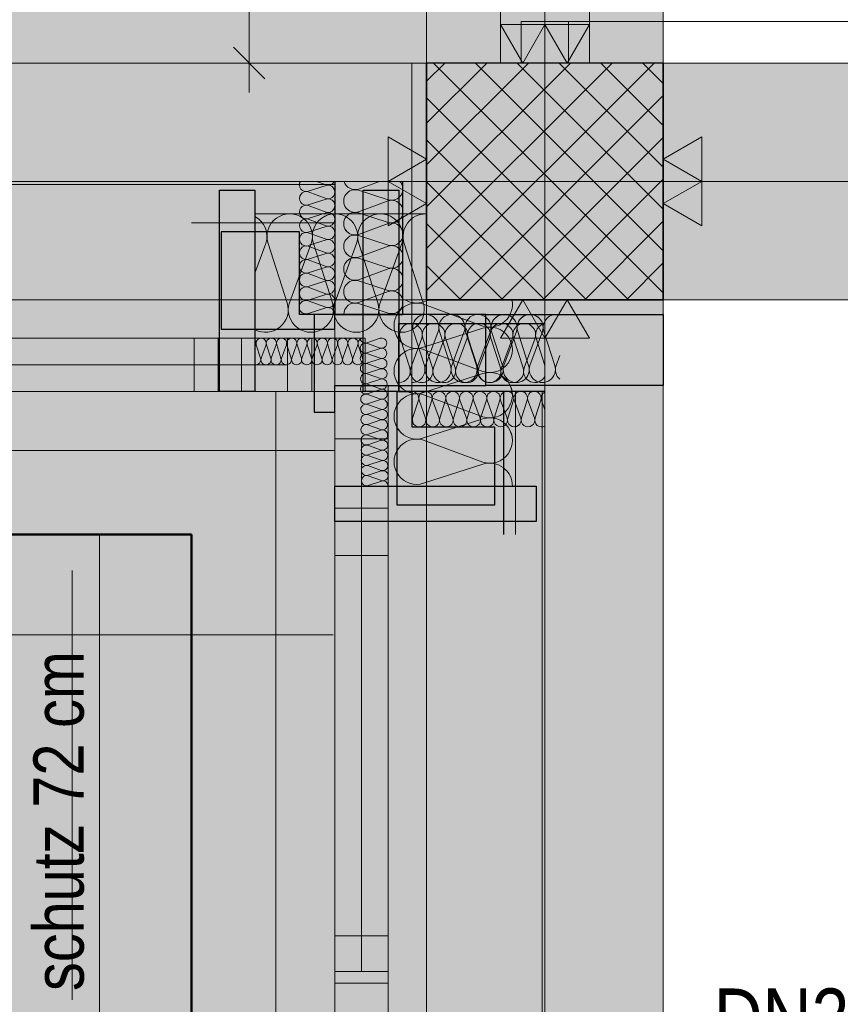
# Model space of a CAD drawing. Extents: x -620 to 3480, y 62 to 1107.
# Tile 9 of 244: x -512 to -485, y 348 to 381. Entities that reach past the tile are written whole.
import ezdxf
from ezdxf.lldxf.tags import DXFTag

# ---------------------------------------------------------------- set-up
doc = ezdxf.new("R2010")
doc.units = 0
doc.layers.get('0').update_dxf_attribs({"lineweight": 35})
for name, color, linetype, lineweight, true_color in [('30 -33 Aussenwände- 3 Aussenstützen', 7, 'Continuous', 50, 0x0000dd), ('30 -33 Aussenwände- 7 Fassade_ Elemente', 7, 'Continuous', 9, 0x00aacc), ('30 -34 Innenwände- 2 nichttragend', 7, 'Continuous', 18, 0xff7fe6), ('30 -34 Innenwände- 4 Türen_Fenster', 9, 'Continuous', 15, 0x808080), ('30 -35 Decken- 1 Konstruktion-Träger- Stahlbeton', 7, 'grob-A06G9GKW8I', 13, 0x33aa00), ('70 -72 Beschriftung- 1 Beschriftung allgemein', 7, 'Continuous', 9, 0xff6633), ('70 -72 Beschriftung- 2 Beschriftung Bauteile', 7, 'Continuous', 9, 0x9999ff), ('70 -75 Raumstempel- 1 Raumstempel', 1, 'Continuous', 50, 0xff0000), ('70 -76 Bemaßung- 2 Allgemein', 9, 'Continuous', 5, 0x808080), ('iwb_Layout BA_Markierung', 7, 'Continuous', 9, 0xbadcdc), ('iwb_Schraffur_ F90_feuerbestaendig', 1, 'Continuous', 13, 0xff0000)]:
    doc.layers.add(name, color=color, linetype=linetype, lineweight=lineweight, true_color=true_color)
for name, color, linetype, lineweight in [('30 -33 Aussenwände- 8 Sonnenschutz', 7, 'Continuous', 9), ('60- 61 allgemeine Ausstattung- 4 Terrassen', 7, 'Continuous', 9), ('70 -71 Achsen- 1 Gebäudeachsen', 7, 'STRICHPUNKT2-A06G9GKV8I', 18), ('Detailelementbeschriftung', 7, 'Continuous', 9), ('Keine-1', 7, 'Continuous', 15)]:
    doc.layers.add(name, color=color, linetype=linetype, lineweight=lineweight)
doc.layers.add('iwb_Schraffur_Unterzug', color=7, linetype='Continuous', lineweight=5, true_color=0xffffcc, plot=False)
doc.styles.get("Standard").update_dxf_attribs({"font": 'ARIALN.TTF'})
tags = doc.linetypes.add('grob-A06G9GKW8I', pattern=[14, 3, -8, 3]).pattern_tags.tags
tags[8:9] = [DXFTag(74, 4), DXFTag(75, 0), DXFTag(340, '0'), DXFTag(46, 0.0), DXFTag(50, 0.0), DXFTag(44, 0.0), DXFTag(45, 0.0)]
tags[6:7] = [DXFTag(74, 4), DXFTag(75, 0), DXFTag(340, '0'), DXFTag(46, 0.0), DXFTag(50, 0.0), DXFTag(44, 0.0), DXFTag(45, 0.0)]
tags[4:5] = [DXFTag(74, 4), DXFTag(75, 0), DXFTag(340, '0'), DXFTag(46, 0.0), DXFTag(50, 0.0), DXFTag(44, 0.0), DXFTag(45, 0.0)]
tags = doc.linetypes.add('STRICHPUNKT2-A06G9GKV8I', pattern=[12.7, 6.35, -3.175, 0, -3.175]).pattern_tags.tags
tags[10:11] = [DXFTag(74, 4), DXFTag(75, 0), DXFTag(340, '0'), DXFTag(46, 0.0), DXFTag(50, 0.0), DXFTag(44, 0.0), DXFTag(45, 0.0)]
tags[8:9] = [DXFTag(74, 4), DXFTag(75, 0), DXFTag(340, '0'), DXFTag(46, 0.0), DXFTag(50, 0.0), DXFTag(44, 0.0), DXFTag(45, 0.0)]
tags[6:7] = [DXFTag(74, 4), DXFTag(75, 0), DXFTag(340, '0'), DXFTag(46, 0.0), DXFTag(50, 0.0), DXFTag(44, 0.0), DXFTag(45, 0.0)]
tags[4:5] = [DXFTag(74, 4), DXFTag(75, 0), DXFTag(340, '0'), DXFTag(46, 0.0), DXFTag(50, 0.0), DXFTag(44, 0.0), DXFTag(45, 0.0)]

# ---------------------------------------------------------------- blocks, each defined once
blk = doc.blocks.new('Polygon-A06G9GKL8I')
at = {"color": 0, "linetype": 'ByBlock', "lineweight": -2, "ltscale": 0.13}
blk.add_solid([(-497.792, 86.106), (-562.014, 85.935), (-497.626, 1071.512), (-562.014, 1071.512)], dxfattribs=at)
blk = doc.blocks.new('Referenz-A06G9GKX8I')
at = {"layer": '30 -33 Aussenwände- 3 Aussenstützen', "color": 0, "lineweight": 9}
for p, q in [((-498.513, 379.341), (-497.897, 379.957)), ((-498.513, 377.927), (-496.483, 379.957)), ((-498.513, 376.512), (-495.069, 379.957)), ((-498.513, 375.098), (-493.654, 379.957)), ((-498.513, 373.684), (-492.24, 379.957)), ((-498.513, 372.27), (-490.826, 379.957)), ((-498.281, 379.957), (-490.513, 372.19)), ((-496.866, 379.957), (-490.513, 373.604)), ((-495.452, 379.957), (-490.513, 375.018)), ((-494.038, 379.957), (-490.513, 376.432)), ((-492.624, 379.957), (-490.513, 377.847)), ((-491.21, 379.957), (-490.513, 379.261)), ((-498.513, 378.776), (-491.695, 371.957)), ((-497.412, 371.957), (-490.513, 378.856)), ((-495.997, 371.957), (-490.513, 377.441)), ((-498.513, 377.361), (-493.109, 371.957)), ((-494.513, 376.957), (-494.513, 374.957)), ((-498.513, 375.947), (-494.523, 371.957)), ((-495.513, 375.957), (-493.513, 375.957)), ((-494.583, 371.957), (-490.513, 376.027)), ((-498.513, 374.533), (-495.937, 371.957)), ((-493.169, 371.957), (-490.513, 374.613)), ((-498.513, 373.119), (-497.352, 371.957)), ((-491.755, 371.957), (-490.513, 373.199))]:
    blk.add_line(p, q, dxfattribs=at)
at = {"layer": '30 -33 Aussenwände- 3 Aussenstützen', "color": 0, "linetype": 'Continuous', "lineweight": -2, "ltscale": 0.25}
for p, q in [((-490.513, 379.957), (-498.513, 379.957)), ((-498.513, 379.957), (-498.513, 371.957)), ((-490.513, 371.957), (-490.513, 379.957)), ((-498.513, 371.957), (-490.513, 371.957))]:
    blk.add_line(p, q, dxfattribs=at)
at = {"layer": '30 -33 Aussenwände- 7 Fassade_ Elemente', "color": 0, "linetype": 'Continuous', "ltscale": 0.13}
for p, q in [((-499.013, 368.857), (-499.013, 379.957)), ((-494.513, 376.957), (-494.513, 374.957)), ((-501.91, 375.816), (-502.51, 375.623)), ((-501.91, 375.838), (-502.232, 375.957)), ((-500.813, 375.694), (-500.103, 375.957)), ((-495.513, 375.957), (-493.513, 375.957)), ((-502.51, 375.601), (-501.911, 375.379)), ((-500.813, 375.657), (-499.813, 375.336)), ((-501.911, 375.356), (-502.511, 375.164)), ((-502.511, 375.141), (-501.911, 374.919)), ((-499.813, 375.298), (-500.813, 374.928)), ((-501.911, 374.896), (-502.511, 374.704)), ((-500.813, 374.891), (-499.813, 374.57)), ((-501.613, 374.557), (-506.453, 374.557)), ((-502.511, 374.681), (-501.911, 374.459)), ((-501.911, 374.437), (-502.511, 374.244)), ((-501.613, 371.457), (-501.613, 374.557)), ((-499.813, 374.532), (-500.813, 374.162)), ((-502.511, 374.222), (-501.912, 374)), ((-500.813, 374.125), (-499.813, 373.803)), ((-503.944, 373.857), (-504.313, 372.857)), ((-503.869, 373.857), (-503.226, 371.857)), ((-503.151, 371.857), (-502.411, 373.857)), ((-501.912, 373.977), (-502.512, 373.785)), ((-502.512, 373.762), (-501.912, 373.54)), ((-502.336, 373.857), (-501.694, 371.857)), ((-501.619, 371.857), (-500.879, 373.857)), ((-499.813, 373.766), (-500.813, 373.396)), ((-500.804, 373.857), (-500.162, 371.857)), ((-500.087, 371.857), (-499.347, 373.857)), ((-499.272, 373.857), (-498.629, 371.857)), ((-501.912, 373.517), (-502.512, 373.325)), ((-502.512, 373.303), (-501.912, 373.08)), ((-500.813, 373.359), (-499.813, 373.037)), ((-501.912, 373.058), (-502.512, 372.865)), ((-502.512, 372.843), (-501.913, 372.621)), ((-499.813, 373), (-500.813, 372.63)), ((-501.913, 372.598), (-502.513, 372.406)), ((-500.813, 372.593), (-499.813, 372.271)), ((-502.513, 372.383), (-501.913, 372.161)), ((-501.913, 372.139), (-502.513, 371.946)), ((-499.813, 372.234), (-500.813, 371.864)), ((-502.513, 371.924), (-501.913, 371.701)), ((-500.813, 371.827), (-499.813, 371.505)), ((-498.38, 371.957), (-498.613, 371.882)), ((-498.613, 371.807), (-496.613, 371.068)), ((-501.913, 371.679), (-502.513, 371.487)), ((-490.513, 371.457), (-501.613, 371.457)), ((-498.588, 369.732), (-498.958, 370.882)), ((-496.613, 370.993), (-498.613, 370.35)), ((-498.12, 370.882), (-498.545, 369.732)), ((-497.707, 369.732), (-498.077, 370.882)), ((-497.239, 370.882), (-497.664, 369.732)), ((-496.826, 369.732), (-497.196, 370.882)), ((-496.358, 370.882), (-496.783, 369.732)), ((-495.945, 369.732), (-496.315, 370.882)), ((-495.477, 370.882), (-495.902, 369.732)), ((-495.064, 369.732), (-495.434, 370.882)), ((-494.596, 370.882), (-495.021, 369.732)), ((-494.183, 369.732), (-494.553, 370.882)), ((-549.79, 370.657), (-500.59, 370.657)), ((-505.553, 370.657), (-510.2, 370.657)), ((-505.553, 368.857), (-505.553, 370.657)), ((-504.285, 370.432), (-504.313, 370.355)), ((-504.268, 370.432), (-504.123, 369.982)), ((-504.106, 369.982), (-503.94, 370.432)), ((-503.923, 370.432), (-503.779, 369.982)), ((-503.762, 369.982), (-503.595, 370.432)), ((-503.578, 370.432), (-503.434, 369.982)), ((-503.417, 369.982), (-503.251, 370.432)), ((-503.234, 370.432), (-503.089, 369.982)), ((-503.072, 369.982), (-502.906, 370.432)), ((-502.889, 370.432), (-502.744, 369.982)), ((-502.728, 369.982), (-502.561, 370.432)), ((-502.544, 370.432), (-502.4, 369.982)), ((-502.383, 369.982), (-502.216, 370.432)), ((-502.2, 370.432), (-502.055, 369.982)), ((-502.038, 369.982), (-501.872, 370.432)), ((-501.855, 370.432), (-501.71, 369.982)), ((-501.693, 369.982), (-501.527, 370.432)), ((-501.51, 370.432), (-501.366, 369.982)), ((-501.349, 369.982), (-501.182, 370.432)), ((-501.165, 370.432), (-501.021, 369.982)), ((-501.004, 369.982), (-500.838, 370.432)), ((-500.821, 370.432), (-500.676, 369.982)), ((-500.59, 370.657), (-500.59, 368.857)), ((-500.086, 370.652), (-500.535, 370.503)), ((-500.535, 370.486), (-500.083, 370.324)), ((-499.085, 369.657), (-499.406, 370.657)), ((-498.678, 370.657), (-499.047, 369.657)), ((-498.319, 369.657), (-498.64, 370.657)), ((-497.912, 370.657), (-498.281, 369.657)), ((-497.553, 369.657), (-497.874, 370.657)), ((-497.145, 370.657), (-497.515, 369.657)), ((-496.787, 369.657), (-497.108, 370.657)), ((-496.379, 370.657), (-496.749, 369.657)), ((-496.021, 369.657), (-496.342, 370.657)), ((-495.613, 370.657), (-495.983, 369.657)), ((-495.254, 369.657), (-495.576, 370.657)), ((-494.847, 370.657), (-495.217, 369.657)), ((-494.513, 369.734), (-494.81, 370.657)), ((-500.083, 370.307), (-500.531, 370.158)), ((-500.531, 370.141), (-500.08, 369.979)), ((-498.613, 370.275), (-496.613, 369.536)), ((-494.14, 369.732), (-494.013, 370.076)), ((-500.08, 369.962), (-500.528, 369.813)), ((-500.528, 369.796), (-500.076, 369.634)), ((-500.076, 369.618), (-500.525, 369.469)), ((-500.525, 369.452), (-500.073, 369.29)), ((-496.613, 369.461), (-498.613, 368.818)), ((-500.073, 369.273), (-500.522, 369.124)), ((-500.521, 369.107), (-500.07, 368.945)), ((-500.59, 368.857), (-549.79, 368.857)), ((-510.2, 368.857), (-505.553, 368.857)), ((-501.613, 369.057), (-499.813, 369.057)), ((-501.613, 348.857), (-501.613, 369.057)), ((-500.07, 368.928), (-500.518, 368.779)), ((-500.518, 368.762), (-500.066, 368.6)), ((-499.813, 369.057), (-499.813, 348.857)), ((-495.513, 368.857), (-499.013, 368.857)), ((-498.613, 368.743), (-496.613, 368.004)), ((-495.513, 364.017), (-495.513, 368.857)), ((-500.066, 368.583), (-500.515, 368.434)), ((-500.515, 368.418), (-500.063, 368.256)), ((-498.791, 368.557), (-498.984, 367.957)), ((-498.547, 367.957), (-498.769, 368.557)), ((-498.332, 368.557), (-498.524, 367.957)), ((-498.087, 367.958), (-498.309, 368.557)), ((-497.872, 368.558), (-498.064, 367.958)), ((-497.627, 367.958), (-497.85, 368.558)), ((-497.412, 368.558), (-497.605, 367.958)), ((-497.168, 367.958), (-497.39, 368.558)), ((-496.953, 368.558), (-497.145, 367.958)), ((-496.708, 367.959), (-496.93, 368.558)), ((-496.493, 368.559), (-496.686, 367.959)), ((-496.248, 367.959), (-496.471, 368.559)), ((-496.034, 368.559), (-496.226, 367.959)), ((-495.789, 367.959), (-496.011, 368.559)), ((-495.574, 368.559), (-495.766, 367.959)), ((-495.329, 367.96), (-495.551, 368.559)), ((-495.114, 368.56), (-495.307, 367.96)), ((-494.87, 367.96), (-495.092, 368.56)), ((-494.655, 368.56), (-494.847, 367.96)), ((-494.632, 368.56), (-494.513, 368.238)), ((-500.063, 368.239), (-500.512, 368.09)), ((-500.511, 368.073), (-500.06, 367.911)), ((-500.06, 367.894), (-500.508, 367.745)), ((-496.613, 367.929), (-498.613, 367.286)), ((-500.508, 367.728), (-500.057, 367.566)), ((-500.056, 367.549), (-500.505, 367.4)), ((-500.505, 367.383), (-500.053, 367.221)), ((-500.053, 367.205), (-500.502, 367.056)), ((-498.613, 367.211), (-496.613, 366.471)), ((-500.501, 367.039), (-500.05, 366.877)), ((-500.05, 366.86), (-500.498, 366.711)), ((-500.498, 366.694), (-500.047, 366.532)), ((-500.046, 366.515), (-500.495, 366.366)), ((-500.495, 366.349), (-500.043, 366.187)), ((-500.043, 366.17), (-500.492, 366.022)), ((-496.613, 366.396), (-498.613, 365.754)), ((-500.492, 366.005), (-500.04, 365.843)), ((-500.04, 365.826), (-500.488, 365.677)), ((-501.613, 364.917), (-499.813, 364.917)), ((-501.613, 360.271), (-501.613, 364.917)), ((-499.813, 364.917), (-499.813, 360.271)), ((-499.813, 348.857), (-501.613, 348.857))]:
    blk.add_line(p, q, dxfattribs=at)
at = {"layer": '30 -33 Aussenwände- 7 Fassade_ Elemente', "color": 0}
for p, q in [((-501.613, 375.857), (-550.013, 375.857)), ((-501.613, 370.657), (-501.613, 375.857)), ((-548.413, 370.657), (-503.213, 370.657)), ((-503.213, 370.657), (-501.613, 370.657)), ((-503.213, 370.657), (-503.213, 368.857)), ((-501.613, 370.657), (-501.613, 368.857)), ((-548.413, 369.757), (-503.213, 369.757)), ((-503.213, 368.857), (-548.413, 368.857)), ((-503.613, 368.857), (-501.613, 368.857)), ((-503.613, 347.657), (-503.613, 368.857)), ((-501.613, 368.857), (-503.213, 368.857)), ((-499.813, 368.857), (-501.613, 368.857)), ((-501.613, 368.857), (-501.613, 367.257)), ((-501.613, 368.857), (-501.613, 366.857)), ((-499.813, 367.257), (-499.813, 368.857)), ((-494.613, 368.857), (-499.813, 368.857)), ((-494.613, 347.657), (-494.613, 368.857)), ((-501.613, 349.257), (-501.613, 367.257)), ((-501.613, 367.257), (-499.813, 367.257)), ((-500.713, 367.257), (-500.713, 349.257)), ((-499.813, 367.257), (-499.813, 349.257)), ((-501.613, 366.857), (-550.013, 366.857)), ((-501.613, 347.657), (-501.613, 349.257)), ((-499.813, 349.257), (-501.613, 349.257)), ((-499.813, 349.257), (-499.813, 347.657))]:
    blk.add_line(p, q, dxfattribs=at)
at = {"layer": '30 -33 Aussenwände- 7 Fassade_ Elemente', "color": 0, "linetype": 'Continuous', "lineweight": -2, "ltscale": 0.25}
for p, q in [((-501.613, 375.957), (-501.613, 371.457)), ((-499.313, 371.457), (-499.313, 375.957)), ((-505.513, 375.657), (-504.313, 375.657)), ((-505.513, 368.857), (-505.513, 375.657)), ((-504.313, 375.657), (-504.313, 368.857)), ((-500.654, 368.857), (-500.654, 375.657)), ((-500.654, 375.657), (-499.454, 375.657)), ((-499.454, 375.657), (-499.454, 368.857)), ((-505.453, 374.257), (-505.453, 370.957)), ((-502.813, 374.257), (-505.453, 374.257)), ((-502.813, 371.457), (-502.813, 374.257)), ((-501.613, 371.457), (-502.813, 371.457)), ((-502.313, 371.457), (-502.313, 368.157)), ((-496.513, 371.457), (-502.313, 371.457)), ((-501.613, 371.457), (-499.313, 371.457)), ((-501.613, 370.957), (-501.613, 371.457)), ((-496.513, 369.057), (-496.513, 371.457)), ((-496.513, 371.457), (-490.513, 371.457)), ((-490.513, 371.457), (-490.513, 369.057)), ((-499.454, 368.857), (-499.454, 371.157)), ((-499.454, 371.157), (-494.513, 371.157)), ((-505.453, 370.957), (-501.613, 370.957)), ((-504.313, 368.857), (-505.513, 368.857)), ((-501.613, 369.057), (-496.513, 369.057)), ((-501.613, 368.157), (-501.613, 369.057)), ((-499.454, 368.857), (-500.654, 368.857)), ((-499.513, 368.857), (-499.013, 368.857)), ((-499.513, 365.017), (-499.513, 368.857)), ((-494.513, 368.857), (-499.454, 368.857)), ((-499.013, 368.857), (-499.013, 367.657)), ((-490.513, 369.057), (-496.513, 369.057)), ((-495.913, 368.857), (-495.913, 364.017)), ((-502.313, 368.157), (-501.613, 368.157)), ((-499.013, 367.657), (-496.213, 367.657)), ((-496.213, 367.657), (-496.213, 365.017)), ((-501.613, 365.657), (-494.813, 365.657)), ((-501.613, 364.457), (-501.613, 365.657)), ((-494.813, 365.657), (-494.813, 364.457)), ((-496.213, 365.017), (-499.513, 365.017)), ((-494.813, 364.457), (-501.613, 364.457))]:
    blk.add_line(p, q, dxfattribs=at)
at = {"layer": '30 -33 Aussenwände- 7 Fassade_ Elemente', "color": 0, "linetype": 'Continuous', "lineweight": 18, "ltscale": 0.18}
for p, q in [((-506.373, 370.657), (-504.773, 370.657)), ((-506.373, 368.857), (-506.373, 370.657)), ((-504.773, 370.657), (-504.773, 368.857)), ((-502.39, 370.657), (-500.59, 370.657)), ((-502.39, 368.857), (-502.39, 370.657)), ((-500.59, 370.657), (-500.59, 368.857)), ((-510.2, 369.757), (-506.373, 369.757)), ((-504.773, 368.857), (-506.373, 368.857)), ((-500.59, 368.857), (-502.39, 368.857)), ((-501.613, 367.257), (-501.613, 369.057)), ((-501.613, 369.057), (-499.813, 369.057)), ((-499.813, 369.057), (-499.813, 367.257)), ((-499.813, 367.257), (-501.613, 367.257)), ((-500.713, 367.257), (-500.713, 350.457)), ((-501.613, 364.917), (-499.813, 364.917)), ((-501.613, 363.317), (-501.613, 364.917)), ((-499.813, 364.917), (-499.813, 363.317)), ((-499.813, 363.317), (-501.613, 363.317)), ((-500.713, 360.271), (-500.713, 363.317)), ((-501.613, 348.857), (-501.613, 350.457)), ((-501.613, 350.457), (-499.813, 350.457)), ((-499.813, 350.457), (-499.813, 348.857)), ((-501.613, 321.457), (-501.613, 348.857)), ((-501.613, 347.257), (-501.613, 348.857)), ((-499.813, 348.857), (-501.613, 348.857)), ((-499.813, 348.857), (-499.813, 347.257)), ((-499.813, 348.857), (-499.813, 321.457))]:
    blk.add_line(p, q, dxfattribs=at)
at = {"layer": '30 -33 Aussenwände- 7 Fassade_ Elemente', "color": 0, "linetype": 'grob-A06G9GKW8I', "ltscale": 0.13}
for p, q in [((-562.014, 364.017), (-506.453, 364.017)), ((-506.453, 364.017), (-506.453, 211.957))]:
    blk.add_line(p, q, dxfattribs=at)
at = {"layer": '30 -33 Aussenwände- 7 Fassade_ Elemente', "color": 0, "linetype": 'Continuous', "ltscale": 0.13}
for centre, major_axis, end_param in [((-502.581, 375.842), (-0.198, 0.116), 2.411197), ((-501.84, 376.057), (-0.071, -0.219), 1.434048), ((-501.84, 375.597), (0.186, 0.135), 1.254884), ((-501.84, 375.597), (0.186, -0.135), 1.254884), ((-500.931, 376.059), (-0.369, -0.102), 1.613483), ((-499.696, 375.7), (-0.117, -0.364), 2.619647), ((-502.581, 375.382), (0.071, 0.219), 3.765224), ((-502.581, 375.382), (-0.186, 0.135), 1.255075), ((-502.581, 375.382), (0.071, 0.219), 1.255075), ((-501.84, 375.597), (-0.071, -0.219), 1.254884), ((-500.931, 375.293), (-0.31, 0.225), 1.254884), ((-500.931, 375.293), (0.117, 0.364), 1.254884), ((-502.581, 374.923), (0.071, 0.219), 3.765224), ((-502.581, 374.923), (-0.186, 0.135), 1.255075), ((-502.581, 375.382), (-0.186, -0.135), 1.255075), ((-502.581, 374.923), (0.071, 0.219), 1.255075), ((-501.84, 375.137), (-0.071, -0.219), 3.764652), ((-501.84, 375.137), (0.186, 0.135), 1.254884), ((-501.84, 375.137), (0.186, -0.135), 1.254884), ((-500.931, 375.293), (-0.31, -0.225), 1.254884), ((-499.696, 374.934), (0.31, 0.225), 1.255075), ((-499.696, 374.934), (-0.117, -0.364), 3.765224), ((-499.696, 374.934), (0.31, -0.225), 1.255075), ((-504.672, 374.092), (0.729, -0.235), 1.394296), ((-503.14, 374.092), (0.449, 0.62), 1.254884), ((-502.581, 374.923), (-0.186, -0.135), 1.255075), ((-501.608, 374.092), (0.729, -0.235), 3.764652), ((-501.608, 374.092), (0.449, 0.62), 1.254884), ((-501.84, 375.137), (-0.071, -0.219), 1.254884), ((-501.841, 374.678), (-0.071, -0.219), 3.764652), ((-501.841, 374.678), (0.186, 0.135), 1.254884), ((-501.841, 374.678), (0.186, -0.135), 1.254884), ((-500.931, 374.527), (0.117, 0.364), 3.764652), ((-500.931, 374.527), (-0.31, 0.225), 1.254884), ((-500.931, 374.527), (0.117, 0.364), 1.254884), ((-500.076, 374.092), (0.729, -0.235), 3.764652), ((-500.076, 374.092), (0.449, 0.62), 1.254884), ((-498.544, 374.092), (0.011, 0.765), 1.896254), ((-503.14, 374.092), (-0.449, 0.62), 1.254884), ((-502.582, 374.463), (0.071, 0.219), 3.765224), ((-503.14, 374.092), (0.729, -0.235), 1.254884), ((-501.608, 374.092), (-0.449, 0.62), 1.254884), ((-501.841, 374.218), (-0.071, -0.219), 3.764652), ((-501.841, 374.678), (-0.071, -0.219), 1.254884), ((-501.608, 374.092), (0.729, -0.235), 1.254884), ((-500.076, 374.092), (-0.449, 0.62), 1.254884), ((-499.696, 374.934), (-0.117, -0.364), 1.255075), ((-499.696, 374.168), (-0.117, -0.364), 3.765224), ((-499.696, 374.168), (0.31, 0.225), 1.255075), ((-500.076, 374.092), (0.729, -0.235), 1.254884), ((-499.696, 374.168), (0.31, -0.225), 1.255075), ((-502.582, 374.003), (0.071, 0.219), 3.765224), ((-500.931, 373.761), (0.117, 0.364), 3.764652), ((-500.931, 374.527), (-0.31, -0.225), 1.254884), ((-500.931, 373.761), (0.117, 0.364), 1.254884), ((-502.582, 373.544), (0.071, 0.219), 3.765224), ((-501.841, 373.758), (-0.071, -0.219), 3.764652), ((-500.931, 373.761), (-0.31, 0.225), 1.254884), ((-499.696, 374.168), (-0.117, -0.364), 1.255075), ((-499.696, 373.402), (-0.117, -0.364), 3.765224), ((-501.842, 373.299), (-0.071, -0.219), 3.764652), ((-500.931, 372.995), (0.117, 0.364), 3.764652), ((-500.931, 373.761), (-0.31, -0.225), 1.254884), ((-502.583, 373.084), (0.071, 0.219), 3.765224), ((-501.842, 372.839), (-0.071, -0.219), 3.764652), ((-502.583, 372.624), (0.071, 0.219), 3.765224), ((-499.696, 372.636), (-0.117, -0.364), 3.765224), ((-502.583, 372.165), (0.071, 0.219), 3.765224), ((-501.842, 372.38), (-0.071, -0.219), 3.764652), ((-500.931, 372.228), (0.117, 0.364), 3.764652), ((-501.843, 371.92), (-0.071, -0.219), 3.764652), ((-499.696, 371.87), (-0.117, -0.364), 3.765224), ((-503.954, 371.622), (-0.359, -0.676), 2.370593), ((-502.422, 371.622), (-0.729, 0.235), 3.765224), ((-502.422, 371.622), (-0.729, 0.235), 1.255075), ((-502.584, 371.705), (0.071, 0.219), 3.765224), ((-502.422, 371.622), (0.449, -0.62), 1.255075), ((-500.89, 371.622), (-0.729, 0.235), 3.765224), ((-500.89, 371.622), (-0.729, 0.235), 1.255075), ((-500.931, 371.462), (0.117, 0.364), 1.896254), ((-500.89, 371.622), (0.449, -0.62), 1.255075), ((-499.358, 371.622), (-0.729, 0.235), 3.765224), ((-498.848, 371.079), (0.235, 0.729), 1.255075), ((-498.848, 372.611), (-0.398, -0.654), 0.859256), ((-496.379, 371.796), (-0.235, -0.729), 2.09391), ((-501.843, 371.46), (0.23, -0.003), 1.896254), ((-498.848, 371.079), (-0.62, 0.449), 1.255075), ((-498.539, 371.017), (0.419, -0.135), 3.765224), ((-497.658, 371.017), (0.419, -0.135), 3.765224), ((-496.777, 371.017), (0.419, -0.135), 3.765224), ((-495.896, 371.017), (0.419, -0.135), 3.765224), ((-495.896, 371.017), (0.258, 0.356), 1.255075), ((-495.015, 371.017), (0.419, -0.135), 3.765224), ((-495.015, 371.017), (0.258, 0.356), 1.255075), ((-494.134, 371.017), (0.121, 0.423), 2.160679), ((-499.042, 370.775), (0.364, -0.117), 3.765224), ((-498.276, 370.775), (0.364, -0.117), 3.765224), ((-497.51, 370.775), (0.364, -0.117), 3.765224), ((-496.744, 370.775), (0.364, -0.117), 3.765224), ((-496.744, 370.775), (-0.225, 0.31), 1.255075), ((-496.744, 370.775), (0.225, 0.31), 1.255075), ((-496.379, 370.264), (0.62, 0.449), 1.254884), ((-496.744, 370.775), (0.364, -0.117), 1.255075), ((-495.978, 370.775), (0.364, -0.117), 3.765224), ((-495.978, 370.775), (-0.225, 0.31), 1.255075), ((-495.896, 371.017), (-0.258, 0.356), 1.255075), ((-495.978, 370.775), (0.225, 0.31), 1.255075), ((-495.978, 370.775), (0.364, -0.117), 1.255075), ((-495.896, 371.017), (0.419, -0.135), 1.255075), ((-495.212, 370.775), (-0.225, 0.31), 1.255075), ((-495.015, 371.017), (-0.258, 0.356), 1.255075), ((-495.212, 370.775), (0.225, 0.31), 1.255075), ((-495.212, 370.775), (0.364, -0.117), 1.255075), ((-494.446, 370.775), (-0.068, 0.377), 1.70488), ((-495.015, 371.017), (0.419, -0.135), 1.255075), ((-502.422, 371.622), (-0.449, -0.62), 1.255075), ((-500.89, 371.622), (-0.449, -0.62), 1.255075), ((-504.449, 370.485), (0.164, -0.053), 0.976538), ((-504.104, 370.485), (-0.101, 0.139), 1.254884), ((-504.104, 370.485), (0.101, 0.139), 1.254884), ((-504.104, 370.485), (0.164, -0.053), 1.254884), ((-503.759, 370.485), (0.164, -0.053), 3.764652), ((-503.759, 370.485), (-0.101, 0.139), 1.254884), ((-503.759, 370.485), (0.101, 0.139), 1.254884), ((-503.759, 370.485), (0.164, -0.053), 1.254884), ((-503.415, 370.485), (0.164, -0.053), 3.764652), ((-503.415, 370.485), (-0.101, 0.139), 1.254884), ((-503.415, 370.485), (0.101, 0.139), 1.254884), ((-503.415, 370.485), (0.164, -0.053), 1.254884), ((-503.07, 370.485), (0.164, -0.053), 3.764652), ((-502.725, 370.485), (0.164, -0.053), 3.764652), ((-502.38, 370.485), (0.164, -0.053), 3.764652), ((-502.036, 370.485), (0.164, -0.053), 3.764652), ((-501.691, 370.485), (0.164, -0.053), 3.764652), ((-501.346, 370.485), (0.164, -0.053), 3.764652), ((-501.001, 370.485), (0.164, -0.053), 3.764652), ((-500.657, 370.485), (0.002, 0.172), 1.896254), ((-500.586, 370.321), (-0.14, 0.1), 1.255075), ((-500.589, 370.666), (-0.172, -0.013), 1.814607), ((-500.586, 370.321), (0.051, 0.164), 1.255075), ((-500.032, 370.488), (-0.017, 0.171), 0.221933), ((-500.032, 370.488), (0.014, 0.172), 0.179194), ((-500.032, 370.488), (0.161, 0.062), 1.121175), ((-500.032, 370.488), (0.126, -0.118), 1.121175), ((-498.848, 371.079), (-0.62, -0.449), 1.255075), ((-496.379, 370.264), (0.62, -0.449), 1.254884), ((-500.583, 369.977), (0.051, 0.164), 3.765224), ((-500.583, 369.977), (-0.14, 0.1), 1.255075), ((-500.586, 370.321), (-0.138, -0.102), 1.255075), ((-500.583, 369.977), (0.051, 0.164), 1.255075), ((-500.032, 370.488), (-0.051, -0.164), 1.121175), ((-500.029, 370.144), (0.138, 0.102), 1.254884), ((-500.029, 370.144), (0.14, -0.1), 1.254884), ((-498.848, 369.546), (0.235, 0.729), 3.765224), ((-498.848, 369.546), (0.235, 0.729), 1.255075), ((-504.287, 369.929), (-0.026, -0.17), 2.034038), ((-503.943, 369.929), (-0.164, 0.053), 3.765224), ((-503.943, 369.929), (-0.164, 0.053), 1.255075), ((-503.943, 369.929), (-0.101, -0.139), 1.255075), ((-503.943, 369.929), (0.101, -0.139), 1.255075), ((-503.598, 369.929), (-0.164, 0.053), 1.255075), ((-503.598, 369.929), (-0.164, 0.053), 3.765224), ((-503.598, 369.929), (-0.101, -0.139), 1.255075), ((-503.598, 369.929), (0.101, -0.139), 1.255075), ((-503.253, 369.929), (-0.164, 0.053), 3.765224), ((-502.908, 369.929), (-0.164, 0.053), 3.765224), ((-502.564, 369.929), (-0.164, 0.053), 3.765224), ((-502.219, 369.929), (-0.164, 0.053), 3.765224), ((-501.874, 369.929), (-0.164, 0.053), 3.765224), ((-501.529, 369.929), (-0.164, 0.053), 3.765224), ((-501.185, 369.929), (-0.164, 0.053), 3.765224), ((-500.84, 369.929), (-0.164, 0.053), 3.765224), ((-500.579, 369.632), (0.051, 0.164), 3.765224), ((-500.583, 369.977), (-0.138, -0.102), 1.255075), ((-500.579, 369.632), (0.051, 0.164), 1.255075), ((-500.029, 370.144), (-0.051, -0.164), 1.254884), ((-500.025, 369.799), (0.138, 0.102), 1.254884), ((-500.025, 369.799), (-0.051, -0.164), 3.764652), ((-500.025, 369.799), (0.14, -0.1), 1.254884), ((-498.848, 369.546), (-0.62, 0.449), 1.255075), ((-496.379, 370.264), (-0.235, -0.729), 1.254884), ((-500.579, 369.632), (-0.14, 0.1), 1.255075), ((-500.576, 369.287), (0.051, 0.164), 3.765224), ((-500.579, 369.632), (-0.138, -0.102), 1.255075), ((-500.025, 369.799), (-0.051, -0.164), 1.254884), ((-500.022, 369.454), (-0.051, -0.164), 3.764652), ((-500.022, 369.454), (0.138, 0.102), 1.254884), ((-500.022, 369.454), (0.14, -0.1), 1.254884), ((-499.449, 369.54), (-0.005, -0.383), 1.896254), ((-498.683, 369.54), (-0.364, 0.117), 3.764652), ((-499.007, 369.597), (-0.006, -0.44), 1.896254), ((-498.126, 369.597), (-0.419, 0.135), 3.764652), ((-497.917, 369.54), (-0.364, 0.117), 3.764652), ((-497.245, 369.597), (-0.419, 0.135), 3.764652), ((-497.151, 369.54), (-0.364, 0.117), 1.254884), ((-497.151, 369.54), (-0.364, 0.117), 3.764652), ((-497.151, 369.54), (0.225, -0.31), 1.254884), ((-496.364, 369.597), (-0.419, 0.135), 3.764652), ((-496.364, 369.597), (-0.419, 0.135), 1.254884), ((-496.385, 369.54), (-0.364, 0.117), 1.254884), ((-496.385, 369.54), (-0.364, 0.117), 3.764652), ((-496.379, 368.732), (-0.235, -0.729), 3.764652), ((-496.379, 368.732), (0.62, 0.449), 1.254884), ((-496.385, 369.54), (0.225, -0.31), 1.254884), ((-496.364, 369.597), (0.258, -0.356), 1.254884), ((-495.619, 369.54), (-0.364, 0.117), 1.254884), ((-495.483, 369.597), (-0.419, 0.135), 3.764652), ((-495.483, 369.597), (-0.419, 0.135), 1.254884), ((-495.619, 369.54), (0.225, -0.31), 1.254884), ((-494.853, 369.54), (-0.364, 0.117), 1.486711), ((-495.483, 369.597), (0.258, -0.356), 1.254884), ((-494.602, 369.597), (-0.419, 0.135), 1.254884), ((-494.602, 369.597), (0.258, -0.356), 1.254884), ((-493.721, 369.597), (-0.419, 0.135), 1.157172), ((-500.573, 368.943), (0.051, 0.164), 3.765224), ((-500.022, 369.454), (-0.051, -0.164), 1.254884), ((-500.019, 369.109), (-0.051, -0.164), 3.764652), ((-498.848, 369.546), (-0.62, -0.449), 1.255075), ((-497.151, 369.54), (-0.225, -0.31), 1.254884), ((-496.364, 369.597), (-0.258, -0.356), 1.254884), ((-496.385, 369.54), (-0.225, -0.31), 1.254884), ((-495.619, 369.54), (-0.225, -0.31), 1.254884), ((-496.379, 368.732), (0.62, -0.449), 1.254884), ((-495.483, 369.597), (-0.258, -0.356), 1.254884), ((-494.853, 369.54), (-0.147, -0.353), 1.486711), ((-494.602, 369.597), (-0.258, -0.356), 1.254884), ((-500.569, 368.598), (0.051, 0.164), 3.765224), ((-500.015, 368.765), (-0.051, -0.164), 3.764652), ((-498.848, 368.014), (0.235, 0.729), 3.765224), ((-498.848, 368.014), (0.235, 0.729), 1.255075), ((-499.01, 368.627), (0.219, -0.07), 1.896254), ((-498.55, 368.628), (0.219, -0.07), 3.764652), ((-498.091, 368.628), (0.219, -0.07), 3.764652), ((-497.631, 368.628), (0.219, -0.07), 3.764652), ((-497.171, 368.629), (0.219, -0.07), 3.764652), ((-496.712, 368.629), (0.219, -0.07), 3.764652), ((-496.252, 368.629), (0.219, -0.07), 3.764652), ((-495.793, 368.63), (0.219, -0.07), 3.764652), ((-495.793, 368.63), (-0.135, 0.186), 1.254884), ((-495.793, 368.63), (0.135, 0.186), 1.254884), ((-495.793, 368.63), (0.219, -0.07), 1.254884), ((-495.333, 368.63), (0.219, -0.07), 3.764652), ((-495.333, 368.63), (-0.135, 0.186), 1.254884), ((-495.333, 368.63), (0.135, 0.186), 1.254884), ((-495.333, 368.63), (0.219, -0.07), 1.254884), ((-494.873, 368.63), (-0.135, 0.186), 1.254884), ((-494.873, 368.63), (0.135, 0.186), 1.254884), ((-494.873, 368.63), (0.219, -0.07), 1.254884), ((-494.414, 368.631), (-0.1, 0.207), 1.434048), ((-500.566, 368.253), (0.051, 0.164), 3.765224), ((-500.012, 368.42), (-0.051, -0.164), 3.764652), ((-498.848, 368.014), (-0.62, 0.449), 1.255075), ((-500.563, 367.908), (0.051, 0.164), 3.765224), ((-500.009, 368.075), (-0.051, -0.164), 3.764652), ((-496.379, 368.732), (-0.235, -0.729), 1.254884), ((-500.559, 367.564), (0.051, 0.164), 3.765224), ((-500.005, 367.731), (-0.051, -0.164), 3.764652), ((-498.765, 367.887), (-0.219, 0.07), 3.765224), ((-498.305, 367.887), (-0.219, 0.07), 3.765224), ((-497.846, 367.887), (-0.219, 0.07), 3.765224), ((-497.386, 367.888), (-0.219, 0.07), 3.765224), ((-496.927, 367.888), (-0.219, 0.07), 3.765224), ((-496.467, 367.888), (-0.219, 0.07), 3.765224), ((-496.379, 367.2), (0.62, 0.449), 1.254884), ((-496.379, 367.2), (-0.235, -0.729), 3.764652), ((-496.007, 367.889), (-0.219, 0.07), 3.765224), ((-495.548, 367.889), (-0.219, 0.07), 3.765224), ((-495.548, 367.889), (-0.219, 0.07), 1.255075), ((-495.548, 367.889), (0.135, -0.186), 1.255075), ((-495.088, 367.889), (-0.219, 0.07), 1.255075), ((-495.088, 367.889), (-0.219, 0.07), 3.765224), ((-495.088, 367.889), (0.135, -0.186), 1.255075), ((-494.628, 367.89), (-0.219, 0.07), 2.411197), ((-500.556, 367.219), (0.051, 0.164), 3.765224), ((-500.002, 367.386), (-0.051, -0.164), 3.764652), ((-498.848, 368.014), (-0.62, -0.449), 1.255075), ((-496.379, 367.2), (0.62, -0.449), 1.254884), ((-495.548, 367.889), (-0.135, -0.186), 1.255075), ((-495.088, 367.889), (-0.135, -0.186), 1.255075), ((-499.999, 367.041), (-0.051, -0.164), 3.764652), ((-498.848, 366.482), (0.235, 0.729), 3.765224), ((-500.553, 366.874), (0.051, 0.164), 3.765224), ((-499.995, 366.696), (-0.051, -0.164), 3.764652), ((-496.379, 367.2), (-0.235, -0.729), 1.254884), ((-500.549, 366.53), (0.051, 0.164), 3.765224), ((-499.992, 366.352), (-0.051, -0.164), 3.764652), ((-496.379, 365.668), (0.765, -0.011), 1.896254), ((-500.546, 366.185), (0.051, 0.164), 3.765224), ((-499.989, 366.007), (-0.051, -0.164), 3.764652), ((-500.543, 365.84), (0.051, 0.164), 3.765224), ((-499.985, 365.662), (0.172, -0.001), 1.896254)]:
    blk.add_ellipse(centre, major_axis=major_axis, ratio=1, start_param=0, end_param=end_param, dxfattribs=at)
at = {"layer": '30 -33 Aussenwände- 8 Sonnenschutz', "color": 0, "linetype": 'Continuous', "ltscale": 0.13}
blk.add_line((-510.493, 362.801), (-510.493, 348.298), dxfattribs=at)
at = {"layer": '30 -34 Innenwände- 2 nichttragend', "color": 0, "linetype": 'Continuous', "ltscale": 0.18}
for p, q in [((-493.013, 379.957), (-496.013, 379.957)), ((-495.763, 379.957), (-496.013, 379.957)), ((-495.763, 379.957), (-496.013, 379.957)), ((-495.513, 379.957), (-495.763, 379.957)), ((-493.013, 379.957), (-495.763, 379.957)), ((-493.513, 379.957), (-495.513, 379.957)), ((-493.263, 379.957), (-493.513, 379.957)), ((-493.013, 379.957), (-493.263, 379.957))]:
    blk.add_line(p, q, dxfattribs=at)
at = {"layer": '30 -34 Innenwände- 4 Türen_Fenster', "color": 0, "linetype": 'grob-A06G9GKW8I', "ltscale": 0.15}
for p, q in [((-496.013, 379.957), (-496.013, 430.957)), ((-493.013, 379.957), (-493.013, 430.957)), ((-493.713, 381.357), (-469.113, 381.357))]:
    blk.add_line(p, q, dxfattribs=at)
at = {"layer": '30 -34 Innenwände- 4 Türen_Fenster', "color": 0, "linetype": 'Continuous', "ltscale": 0.15}
for p, q in [((-495.313, 379.957), (-495.313, 381.357)), ((-495.313, 381.357), (-493.713, 381.357)), ((-493.713, 381.357), (-493.713, 379.957)), ((-493.713, 379.957), (-495.313, 379.957))]:
    blk.add_line(p, q, dxfattribs=at)
at = {"layer": '30 -34 Innenwände- 4 Türen_Fenster', "color": 0, "linetype": 'grob-A06G9GKW8I', "ltscale": 0.15}
blk.add_ellipse((-493.713, 381.357), major_axis=(24.6, 0), ratio=1, start_param=0, end_param=1.570796, dxfattribs=at)
at = {"layer": '30 -35 Decken- 1 Konstruktion-Träger- Stahlbeton', "color": 0}
for p, q in [((-498.513, 214.957), (-498.513, 596.957)), ((-490.513, 214.957), (-490.513, 596.957)), ((-562.014, 379.957), (-498.513, 379.957)), ((-490.513, 379.957), (-3.513, 379.957)), ((-562.014, 371.957), (-498.513, 371.957)), ((-498.513, 371.957), (-498.513, 214.957)), ((-490.513, 371.957), (-490.513, 214.957)), ((-490.513, 371.957), (-3.513, 371.957))]:
    blk.add_line(p, q, dxfattribs=at)
at = {"layer": '30 -35 Decken- 1 Konstruktion-Träger- Stahlbeton', "color": 0, "linetype": 'Continuous', "lineweight": 35, "ltscale": 0.35}
for p, q in [((-498.513, 379.957), (-498.513, 371.957)), ((-490.513, 379.957), (-490.513, 371.957)), ((-490.513, 371.957), (-498.513, 371.957))]:
    blk.add_line(p, q, dxfattribs=at)
at = {"layer": '60- 61 allgemeine Ausstattung- 4 Terrassen', "color": 0}
blk.add_line((-509.563, 257.957), (-509.563, 364.017), dxfattribs=at)
at = {"layer": '70 -71 Achsen- 1 Gebäudeachsen', "color": 0, "linetype": 'STRICHPUNKT2-A06G9GKV8I', "ltscale": 0.18}
for p, q in [((-494.513, 1075.897), (-494.513, 76.457)), ((-562.014, 375.957), (85.427, 375.957))]:
    blk.add_line(p, q, dxfattribs=at)
at = {"layer": '70 -72 Beschriftung- 1 Beschriftung allgemein', "color": 0, "linetype": 'Continuous', "ltscale": 0.13}
blk.add_line((-501.671, 360.631), (-548.671, 360.631), dxfattribs=at)
at = {"layer": '70 -72 Beschriftung- 2 Beschriftung Bauteile', "color": 0}
for p, q in [((-495.263, 379.957), (-496.013, 381.256)), ((-496.013, 381.256), (-494.513, 381.256)), ((-494.513, 381.256), (-495.263, 379.957)), ((-493.763, 379.957), (-494.513, 381.256)), ((-494.513, 381.256), (-493.013, 381.256)), ((-493.013, 381.256), (-493.763, 379.957)), ((-499.812, 377.457), (-498.513, 376.707)), ((-499.812, 375.957), (-499.812, 377.457)), ((-490.513, 376.707), (-489.214, 377.457)), ((-489.214, 377.457), (-489.214, 375.957)), ((-498.513, 376.707), (-499.812, 375.957)), ((-489.214, 375.957), (-490.513, 376.707)), ((-499.812, 375.957), (-498.513, 375.207)), ((-499.812, 374.457), (-499.812, 375.957)), ((-490.513, 375.207), (-489.214, 375.957)), ((-489.214, 375.957), (-489.214, 374.457)), ((-498.513, 375.207), (-499.812, 374.457)), ((-489.214, 374.457), (-490.513, 375.207)), ((-496.013, 370.658), (-495.263, 371.957)), ((-495.263, 371.957), (-494.513, 370.658)), ((-494.513, 370.658), (-493.763, 371.957)), ((-493.763, 371.957), (-493.013, 370.658)), ((-494.513, 370.658), (-496.013, 370.658)), ((-493.013, 370.658), (-494.513, 370.658))]:
    blk.add_line(p, q, dxfattribs=at)
at = {"layer": '70 -72 Beschriftung- 2 Beschriftung Bauteile', "color": 0, "lineweight": 0}
for points in [[(-495.263, 379.957), (-496.013, 381.256), (-495.263, 381.256)], [(-495.263, 379.957), (-495.263, 381.256), (-494.513, 381.256)], [(-493.763, 379.957), (-494.513, 381.256), (-493.763, 381.256)], [(-493.763, 379.957), (-493.763, 381.256), (-493.013, 381.256)], [(-499.812, 375.957), (-499.812, 377.457), (-498.513, 376.707)], [(-489.214, 375.957), (-490.513, 376.707), (-489.214, 377.457)], [(-499.812, 374.457), (-499.812, 375.957), (-498.513, 375.207)], [(-489.214, 374.457), (-490.513, 375.207), (-489.214, 375.957)], [(-495.263, 370.658), (-496.013, 370.658), (-495.263, 371.957)], [(-495.263, 370.658), (-495.263, 371.957), (-494.513, 370.658)], [(-493.763, 370.658), (-494.513, 370.658), (-493.763, 371.957)], [(-493.763, 370.658), (-493.763, 371.957), (-493.013, 370.658)]]:
    blk.add_solid(points, dxfattribs=at)
at = {"layer": '70 -75 Raumstempel- 1 Raumstempel', "color": 0, "linetype": 'Continuous', "ltscale": 0.5}
for p, q in [((-506.453, 364.017), (-562.014, 364.017)), ((-506.453, 211.757), (-506.453, 364.017))]:
    blk.add_line(p, q, dxfattribs=at)
at = {"layer": '70 -76 Bemaßung- 2 Allgemein', "color": 0, "linetype": 'Continuous', "ltscale": 0.13}
for p, q in [((-504.513, 381.018), (-504.513, 429.897)), ((-504.513, 378.957), (-504.513, 381.018)), ((-502.013, 379.957), (-505.513, 379.957))]:
    blk.add_line(p, q, dxfattribs=at)
at = {"layer": '70 -76 Bemaßung- 2 Allgemein', "color": 0, "linetype": 'Continuous', "lineweight": 20, "ltscale": 0.2}
blk.add_line((-503.983, 379.427), (-505.044, 380.488), dxfattribs=at)
at = {"layer": 'Keine-1', "color": 0, "linetype": 'grob-A06G9GKW8I', "ltscale": 0.15}
blk.add_line((-504.313, 374.857), (-498.533, 374.857), dxfattribs=at)
at = {"layer": '30 -33 Aussenwände- 8 Sonnenschutz', "color": 0, "linetype": 'Continuous', "ltscale": 0.13, "char_height": 1.7, "attachment_point": 1, "rotation": 90}
for s, insert in [('{\\fArial Narrow;cm}', (-511.8, 357.483)), ('{\\fArial Narrow;72}', (-511.8, 354.789)), ('{\\fArial Narrow;schutz}', (-511.8, 348.592))]:
    blk.add_mtext(s, dxfattribs=dict(at, insert=insert))
at = {"layer": '70 -72 Beschriftung- 1 Beschriftung allgemein', "color": 0, "linetype": 'Continuous', "ltscale": 0.13, "insert": (-529.286, 359.954), "char_height": 2.01377, "attachment_point": 1}
blk.add_mtext('{\\fArial Narrow;Sonnenschutz}', dxfattribs=at)
blk = doc.blocks.new('Referenz-A06G9GKZ8I')
at = {"layer": 'iwb_Schraffur_ F90_feuerbestaendig', "linetype": 'Continuous', "ltscale": 0.13}
blk.add_solid([(-498.511, 371.455), (-498.511, 379.957), (-493.613, 371.455), (-493.613, 379.957)], dxfattribs=at)
at = {"layer": 'iwb_Schraffur_Unterzug', "linetype": 'Continuous', "ltscale": 0.13}
for points in [[(-498.513, 215.457), (-498.513, 596.957), (-490.513, 215.457), (-490.513, 596.957)], [(-562.014, 379.957), (-3.513, 379.957), (-3.513, 371.957)], [(-562.014, 379.957), (-3.513, 371.957), (-562.014, 376.507)], [(-562.014, 376.507), (-3.513, 371.957), (-562.014, 371.957)]]:
    blk.add_solid(points, dxfattribs=at)
blk = doc.blocks.new('Einzeiliger Text-A06G9GUX8I')
at = {"color": 0, "lineweight": -2, "insert": (-488.812, 348.677), "char_height": 2, "attachment_point": 1}
blk.add_mtext('{\\fArial Narrow;DN20 in UZ}', dxfattribs=at)

msp = doc.modelspace()

# ---------------------------------------------------------------- block references
at = {"color": 8, "lineweight": 25, "ltscale": 0.25, "true_color": 0x808080}
for name in ['Referenz-A06G9GKX8I', 'Referenz-A06G9GKZ8I']:
    msp.add_blockref(name, (0, 0), dxfattribs=at)
at = {"layer": 'Detailelementbeschriftung', "ltscale": 0.13}
msp.add_blockref('Einzeiliger Text-A06G9GUX8I', (0, 0), dxfattribs=at)
at = {"layer": 'iwb_Layout BA_Markierung', "ltscale": 0.13}
msp.add_blockref('Polygon-A06G9GKL8I', (0, 0), dxfattribs=at)

doc.saveas('drawing.dxf')
